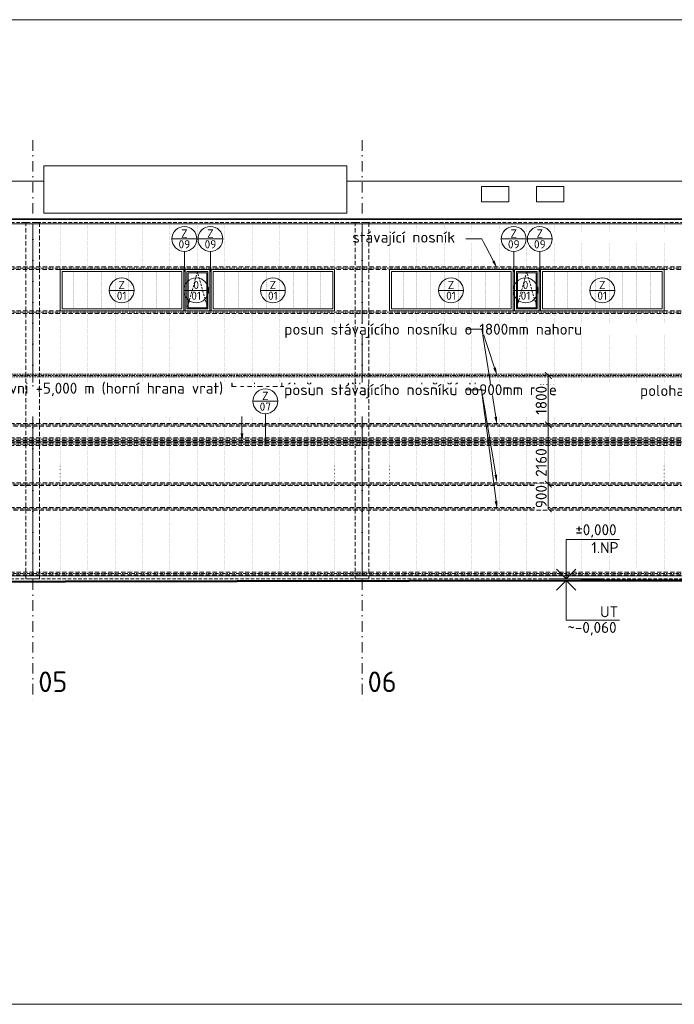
# Model space of a CAD drawing. Header units: millimetres. Extents: x -796345 to 3713765, y -2985421 to 2187451.
# Tile 75 of 256: x 41525 to 65375, y -132575 to -96690. Entities that reach past the tile are written whole.
import ezdxf
from ezdxf import colors
from ezdxf.entities.mleader import LeaderData, LeaderLine
from ezdxf.enums import TextEntityAlignment as Align
from ezdxf.math import Vec2, Vec3

# ---------------------------------------------------------------- set-up
doc = ezdxf.new("R2010")
doc.units = ezdxf.units.MM
doc.header["$PDMODE"] = 1
for name, pattern in [('CARKOVANA', [5, 3, -2]), ('CENTERX2', [101.6, 63.5, -12.7, 12.7, -12.7]), ('DASHDOT', [25.4, 12.7, -6.35, 0, -6.35]), ('DOT', [6.35, 0, -6.35]), ('HIDDEN', [9.525, 6.35, -3.175]), ('ČÁRKOVANÁ', [19.05, 12.7, -6.35])]:
    doc.linetypes.add(name, pattern=pattern)
doc.layers.get('Defpoints').update_dxf_attribs({"color": 8})
for name, color, linetype, lineweight in [('A99_FVE_řez', 6, 'Continuous', 5), ('A99_N_kce-pohl', 1, 'Continuous', 9), ('A99_N_kce-rez-ten', 4, 'Continuous', 9), ('A99_N_koty-200', 5, 'Continuous', 5), ('A99_N_koty-200-vysk', 6, 'Continuous', 9), ('A99_N_osy', 1, 'CENTERX2', 9), ('A99_N_sraf', 252, 'Continuous', 0), ('A99_N_txt-popis-200', 240, 'Continuous', 5), ('A99_N_txt-popis-50', 240, 'Continuous', 9), ('A99_N_znaceni 200', 5, 'Continuous', 5), ('A99_S_kce-rez-sil', 7, 'Continuous', 15), ('A99_S_osy', 1, 'CENTERX2', 5)]:
    doc.layers.add(name, color=color, linetype=linetype, lineweight=lineweight)
doc.styles.add('A99_kota', font='isocpeur.ttf', dxfattribs={"height": 2})
doc.styles.add('A99_popis', font='isocpeur.ttf')
doc.styles.add('ad_popis 100', font='isocpeur.ttf', dxfattribs={"height": 200})
doc.dimstyles.new('A99_kota_200 new', dxfattribs={"dimscale": 200, "dimtxt": 2, "dimasz": 1.2, "dimexe": 0.5, "dimexo": 1.5, "dimgap": 0.3, "dimtad": 1, "dimdec": 0, "dimzin": 3, "dimdsep": 46, "dimtxsty": 'A99_kota', "dimblk": 'ARCHTICK', "dimcen": 2.5, "dimazin": 2, "dimtfac": 0.75, "dimtdec": 0, "dimtmove": 2, "dimatfit": 0, "dimfxl": 4, "dimfxlon": 1, "dimtolj": 1, "dimtzin": 0, "dimlwd": 5, "dimlwe": 5, "dimarcsym": 0})

# ---------------------------------------------------------------- blocks, each defined once
blk = doc.blocks.new('*U38')
at = {"color": 0, "linetype": 'ByBlock', "lineweight": -2}
blk.add_line((-3, 0), (7, 0), dxfattribs=at)
for points in [[(0, 0), (0, 7.2), (0, 7.2), (9.7, 7.2)], [(-1.75, 1.75), (0, 0), (1.75, 1.75)]]:
    blk.add_lwpolyline(points, dxfattribs=at)
at = {"color": 0, "linetype": 'ByBlock', "lineweight": -2, "style": 'A99_kota'}
for tag, p in [('VYSKA', (9.2, 9.95)), ('POPIS', (9.2, 6.7))]:
    blk.add_attdef(tag, text='', height=2, dxfattribs=at).set_placement(p, align=Align.TOP_RIGHT)
blk = doc.blocks.new('*U99')
at = {"color": 0, "linetype": 'ByBlock'}
blk.add_line((-3.02, 0), (3.02, 0), dxfattribs=at)
blk.add_circle((0, 0), 3.02, dxfattribs=at)
at = {"color": 0, "linetype": 'ByBlock', "style": 'A99_popis'}
for tag, p in [('KATEGORIE', (0, 1.31)), ('PRVEK', (0, -1.3))]:
    blk.add_attdef(tag, text='', height=2, dxfattribs=at).set_placement(p, align=Align.MIDDLE_CENTER)
blk = doc.blocks.new('_ArchTick')
at = {"color": 0, "linetype": 'ByBlock', "const_width": 0.15}
blk.add_lwpolyline([(-0.5, -0.5), (0.5, 0.5)], dxfattribs=at)
blk = doc.blocks.new('*D483')
at = {"layer": 'A99_N_koty-200', "color": 0, "lineweight": 5, "transparency": 16777216}
for p, q in [((60785, -109660), (60885, -109660)), ((60785, -109660), (60785, -111460)), ((60785, -111460), (60885, -111460))]:
    blk.add_line(p, q, dxfattribs=at)
at = {"layer": 'Defpoints', "color": 0, "linetype": 'Continuous', "lineweight": 0, "transparency": 16777216}
for p in [(60562, -109660), (60785, -111460), (60785, -111460)]:
    blk.add_point(p, dxfattribs=at)
at = {"layer": 'A99_N_koty-200', "color": 0, "linetype": 'Continuous', "lineweight": 5, "transparency": 16777216, "xscale": 240, "yscale": 240, "zscale": 240}
for p, rotation in [((60785, -109660), 90), ((60785, -111460), 270)]:
    blk.add_blockref('_ArchTick', p, dxfattribs=dict(at, rotation=rotation))
at = {"layer": 'A99_N_koty-200', "color": 0, "linetype": 'Continuous', "transparency": 16777216, "insert": (60525, -110560), "char_height": 400, "attachment_point": 5, "rotation": 90, "style": 'A99_kota', "bg_fill": 3, "box_fill_scale": 1.1, "bg_fill_color": 256, "bg_fill_true_color": 13158600, "bg_fill_transparency": 0}
blk.add_mtext('\\A1;1800', dxfattribs=at)
blk = doc.blocks.new('*D484')
at = {"layer": 'A99_N_koty-200', "color": 0, "lineweight": 5, "transparency": 16777216}
for p, q in [((60785, -113620), (60885, -113620)), ((60785, -113620), (60785, -114520)), ((60785, -114520), (60685, -114520))]:
    blk.add_line(p, q, dxfattribs=at)
at = {"layer": 'A99_N_koty-200', "color": 0, "linetype": 'Continuous', "lineweight": 5, "transparency": 16777216, "xscale": 240, "yscale": 240, "zscale": 240}
for p, rotation in [((60785, -113620), 90), ((60785, -114520), 270)]:
    blk.add_blockref('_ArchTick', p, dxfattribs=dict(at, rotation=rotation))
at = {"layer": 'A99_N_koty-200', "color": 0, "linetype": 'Continuous', "transparency": 16777216, "insert": (60525, -114070), "char_height": 400, "attachment_point": 5, "rotation": 90, "style": 'A99_kota', "bg_fill": 3, "box_fill_scale": 1.1, "bg_fill_color": 256, "bg_fill_true_color": 13158600, "bg_fill_transparency": 0}
blk.add_mtext('\\A1;900', dxfattribs=at)
at = {"layer": 'Defpoints', "color": 0, "linetype": 'Continuous', "lineweight": 0, "transparency": 16777216}
for p in [(60785, -113620), (60785, -114520), (60790, -114520)]:
    blk.add_point(p, dxfattribs=at)
blk = doc.blocks.new('*D485')
at = {"layer": 'A99_N_koty-200', "color": 0, "lineweight": 5, "transparency": 16777216}
for p, q in [((60785, -111460), (60685, -111460)), ((60785, -111460), (60785, -113620)), ((60785, -113620), (60885, -113620))]:
    blk.add_line(p, q, dxfattribs=at)
at = {"layer": 'Defpoints', "color": 0, "linetype": 'Continuous', "lineweight": 0, "transparency": 16777216}
blk.add_point((60785, -111460), dxfattribs=at)
at = {"layer": 'A99_N_koty-200', "color": 0, "linetype": 'Continuous', "lineweight": 5, "transparency": 16777216, "xscale": 240, "yscale": 240, "zscale": 240, "rotation": 90}
blk.add_blockref('_ArchTick', (60785, -111460), dxfattribs=at)
at = {"layer": 'A99_N_koty-200', "color": 0, "linetype": 'Continuous', "transparency": 16777216, "insert": (60525, -112830), "char_height": 400, "attachment_point": 5, "rotation": 90, "style": 'A99_kota', "bg_fill": 3, "box_fill_scale": 1.1, "bg_fill_color": 256, "bg_fill_true_color": 13158600, "bg_fill_transparency": 0}
blk.add_mtext('\\A1;2160', dxfattribs=at)
at = {"layer": 'Defpoints', "color": 0, "linetype": 'Continuous', "lineweight": 0, "transparency": 16777216}
blk.add_point((60785, -113620), dxfattribs=at)
blk.add_point((60785, -113620), dxfattribs=at)
at = {"layer": 'A99_N_koty-200', "color": 0, "linetype": 'Continuous', "lineweight": 5, "transparency": 16777216, "xscale": 240, "yscale": 240, "zscale": 240, "rotation": 270}
blk.add_blockref('_ArchTick', (60785, -113620), dxfattribs=at)

msp = doc.modelspace()

# ---------------------------------------------------------------- linework, layer by layer
at = {"layer": 'A99_FVE_řez', "lineweight": 5, "ltscale": 2}
msp.add_lwpolyline([(42405, -102017.5), (53445, -102017.5), (53445, -103745), (42405, -103745)], close=True, dxfattribs=at)
at = {"layer": 'A99_N_kce-pohl', "color": 1, "lineweight": 9}
for points in [[(29600, -102570), (42405, -102570)], [(53445, -102570), (66410, -102570)], [(138875, -112070), (-650, -112070)], [(138875, -116955), (-650, -116955)]]:
    msp.add_lwpolyline(points, dxfattribs=at)
at = {"layer": 'A99_N_kce-pohl', "color": 1, "linetype": 'Continuous', "lineweight": 5}
for points in [[(58350, -102770), (59350, -102770), (59350, -103325), (58350, -103325)], [(60350, -102770), (61350, -102770), (61350, -103325), (60350, -103325)]]:
    msp.add_lwpolyline(points, close=True, dxfattribs=at)
at = {"layer": 'A99_N_kce-pohl', "color": 1, "linetype": 'Continuous', "lineweight": 9}
msp.add_lwpolyline([(138875, -103945), (-650, -103945)], dxfattribs=at)
at = {"layer": 'A99_N_kce-pohl', "color": 1, "linetype": 'Continuous', "lineweight": 5}
for points in [[(138875, -103970), (-650, -103970)], [(138875, -104135), (-650, -104135)]]:
    msp.add_lwpolyline(points, dxfattribs=at)
at = {"layer": 'A99_N_kce-pohl', "color": 1, "linetype": 'ČÁRKOVANÁ', "lineweight": 0, "ltscale": 10}
msp.add_lwpolyline([(138875, -104085), (-650, -104085)], dxfattribs=at)
at = {"layer": 'A99_N_kce-pohl', "linetype": 'Continuous', "lineweight": 5, "ltscale": 0.5}
for points in [[(43000, -105800), (47500, -105800), (47500, -107300), (43000, -107300)], [(53000, -105800), (48500, -105800), (48500, -107300), (53000, -107300)], [(55000, -105800), (59500, -105800), (59500, -107300), (55000, -107300)], [(65000, -105800), (60500, -105800), (60500, -107300), (65000, -107300)], [(43070, -105870), (47430, -105870), (47430, -107230), (43070, -107230)], [(52930, -105870), (48570, -105870), (48570, -107230), (52930, -107230)], [(55070, -105870), (59430, -105870), (59430, -107230), (55070, -107230)], [(64930, -105870), (60570, -105870), (60570, -107230), (64930, -107230)]]:
    msp.add_lwpolyline(points, close=True, dxfattribs=at)
at = {"layer": 'A99_N_kce-pohl', "color": 1, "linetype": 'Continuous', "lineweight": 5, "ltscale": 0.5}
for points in [[(47500, -105800), (48500, -105800), (48500, -107300), (47500, -107300)], [(47550, -105800), (48450, -105800), (48450, -107300), (47550, -107300)], [(59500, -105800), (60500, -105800), (60500, -107300), (59500, -107300)], [(59550, -105800), (60450, -105800), (60450, -107300), (59550, -107300)], [(47620, -105870), (48380, -105870), (48380, -107230), (47620, -107230)], [(47660, -105910), (48340, -105910), (48340, -107190), (47660, -107190)], [(59620, -105870), (60380, -105870), (60380, -107230), (59620, -107230)], [(59660, -105910), (60340, -105910), (60340, -107190), (59660, -107190)]]:
    msp.add_lwpolyline(points, close=True, dxfattribs=at)
for points in [[(48500, -105800), (48450, -105800), (48450, -107300)], [(60500, -105800), (60450, -105800), (60450, -107300)]]:
    msp.add_lwpolyline(points, dxfattribs=at)
at = {"layer": 'A99_N_kce-pohl', "linetype": 'DOT', "lineweight": 5, "ltscale": 4}
for points in [[(43500, -107220), (43500, -105880)], [(44000, -107220), (44000, -105880)], [(44500, -107220), (44500, -105880)], [(45000, -107220), (45000, -105880)], [(45500, -107220), (45500, -105880)], [(46000, -107220), (46000, -105880)], [(46500, -107220), (46500, -105880)], [(47000, -107220), (47000, -105880)], [(49000, -107220), (49000, -105880)], [(49500, -107220), (49500, -105880)], [(50000, -107220), (50000, -105880)], [(50500, -107220), (50500, -105880)], [(51000, -107220), (51000, -105880)], [(51500, -107220), (51500, -105880)], [(52000, -107220), (52000, -105880)], [(52500, -107220), (52500, -105880)], [(55500, -107220), (55500, -105880)], [(56000, -107220), (56000, -105880)], [(56500, -107220), (56500, -105880)], [(57000, -107220), (57000, -105880)], [(57500, -107220), (57500, -105880)], [(58000, -107220), (58000, -105880)], [(58500, -107220), (58500, -105880)], [(59000, -107220), (59000, -105880)], [(61000, -107220), (61000, -105880)], [(61500, -107220), (61500, -105880)], [(62000, -107220), (62000, -105880)], [(62500, -107220), (62500, -105880)], [(63000, -107220), (63000, -105880)], [(63500, -107220), (63500, -105880)], [(64000, -107220), (64000, -105880)], [(64500, -107220), (64500, -105880)]]:
    msp.add_lwpolyline(points, dxfattribs=at)
at = {"layer": 'A99_N_kce-pohl', "color": 1, "linetype": 'CARKOVANA', "lineweight": 5, "ltscale": 25}
for points in [[(48380, -107230), (48000, -105880), (47620, -107230)], [(60380, -107230), (60000, -105880), (59620, -107230)]]:
    msp.add_lwpolyline(points, dxfattribs=at)
at = {"layer": 'A99_N_kce-pohl', "color": 3, "lineweight": 5, "ltscale": 2}
msp.add_lwpolyline([(30075, -116954.6), (78205, -116954.6)], dxfattribs=at)
at = {"layer": 'A99_N_kce-pohl', "color": 7, "lineweight": 50}
msp.add_lwpolyline([(151570, -117130), (61972.5, -117130), (-632.5, -117254.6), (-15245, -117254.6)], dxfattribs=at)
at = {"layer": 'A99_N_kce-pohl', "color": 7, "linetype": 'HIDDEN', "lineweight": 5, "ltscale": 20}
msp.add_lwpolyline([(138845, -117070), (-632.5, -117070)], dxfattribs=at)
at = {"layer": 'A99_N_kce-rez-ten', "color": 4, "linetype": 'Continuous', "lineweight": 0, "ltscale": 0.5}
msp.add_lwpolyline([(61972.5, -117130), (151570, -117130)], dxfattribs=at)
at = {"layer": 'A99_N_sraf', "lineweight": 5, "ltscale": 2}
for p, q in [((42000, -104135), (42000, -116955)), ((54000, -104135), (54000, -116955))]:
    msp.add_line(p, q, dxfattribs=at)
at = {"layer": 'A99_N_sraf', "linetype": 'DOT', "lineweight": 5, "ltscale": 7}
for p, q in [((43000, -104135), (43000, -116955)), ((44000, -104135), (44000, -105800)), ((45000, -104135), (45000, -105800)), ((46000, -104135), (46000, -105800)), ((47000, -104135), (47000, -105800)), ((48000, -104135), (48000, -105800)), ((49000, -104135), (49000, -105800)), ((50000, -104135), (50000, -105800)), ((51000, -104135), (51000, -105800)), ((52000, -104135), (52000, -105800)), ((53000, -104135), (53000, -116955)), ((55000, -104135), (55000, -116955)), ((56000, -104135), (56000, -105800)), ((57000, -104135), (57000, -105800)), ((58000, -104135), (58000, -105800)), ((59000, -104135), (59000, -105800)), ((60000, -104135), (60000, -105800)), ((61000, -104135), (61000, -105800)), ((62000, -104135), (62000, -105800)), ((63000, -104135), (63000, -105800)), ((64000, -104135), (64000, -105800)), ((65000, -104135), (65000, -116955)), ((44000, -107295), (44000, -116955)), ((45000, -107295), (45000, -116955)), ((46000, -107295), (46000, -116955)), ((47000, -107295), (47000, -116955)), ((48000, -107295), (48000, -116955)), ((49000, -107295), (49000, -116955)), ((50000, -107295), (50000, -116955)), ((51000, -107295), (51000, -116955)), ((52000, -107295), (52000, -116955)), ((56000, -107295), (56000, -116955)), ((57000, -107295), (57000, -116955)), ((58000, -107295), (58000, -116955)), ((59000, -107295), (59000, -116955)), ((60000, -107295), (60000, -116955)), ((61000, -107295), (61000, -116955)), ((62000, -107295), (62000, -116955)), ((63000, -107295), (63000, -116955)), ((64000, -107295), (64000, -116695))]:
    msp.add_line(p, q, dxfattribs=at)
at = {"layer": 'A99_N_znaceni 200'}
for points in [[(47525, -105133), (47525, -105885)], [(48475, -105133), (48475, -105885)]]:
    msp.add_lwpolyline(points, dxfattribs=at)
at = {"layer": 'A99_S_kce-rez-sil', "linetype": 'HIDDEN', "lineweight": 0, "ltscale": 25}
for points in [[(-500, -105700), (138475, -105700), (138475, -105800), (-500, -105800)], [(-500, -107300), (138475, -107300), (138475, -107400), (-500, -107400)], [(-500, -116820), (138475, -116820), (138475, -116920), (-500, -116920)]]:
    msp.add_lwpolyline(points, close=True, dxfattribs=at)
at = {"layer": 'A99_S_kce-rez-sil', "color": 30, "linetype": 'HIDDEN', "lineweight": 0, "ltscale": 25}
msp.add_lwpolyline([(114800, -113670), (-500, -113670), (-500, -113570), (114800, -113570)], dxfattribs=at)
at = {"layer": 'A99_S_kce-rez-sil', "color": 1, "linetype": 'HIDDEN', "lineweight": 0, "ltscale": 25}
msp.add_lwpolyline([(114800, -114570), (-500, -114570), (-500, -114470), (114800, -114470)], dxfattribs=at)
at = {"layer": 'A99_S_osy', "color": 7, "linetype": 'DASHDOT', "lineweight": 5, "ltscale": 10}
for points in [[(-650, -105750), (138875, -105750)], [(-650, -107350), (138875, -107350)], [(-650, -116870), (138875, -116870)]]:
    msp.add_lwpolyline(points, dxfattribs=at)
at = {"layer": 'A99_S_osy', "linetype": 'DASHDOT', "lineweight": 5, "ltscale": 10}
for points in [[(-650, -109660), (114800, -109660)], [(-650, -113620), (114800, -113620)], [(-650, -114520), (114800, -114520)]]:
    msp.add_lwpolyline(points, dxfattribs=at)

# ---------------------------------------------------------------- block references
at = {"layer": 'A99_N_koty-200-vysk', "lineweight": 5}
ref = msp.add_blockref('*U38', (61432.5, -117070), dxfattribs=dict(at, xscale=200, yscale=200, zscale=200))
ref.add_attrib('VYSKA', '±0,000', dxfattribs={"layer": '0', "color": 0, "linetype": 'ByBlock', "lineweight": -2, "height": 400, "style": 'A99_kota'}).set_placement((63272.5, -115080), align=Align.TOP_RIGHT)
ref.add_attrib('POPIS_001', '1.NP', (62352.5, -116130), dxfattribs={"layer": '0', "color": 0, "linetype": 'ByBlock', "lineweight": -2, "height": 400, "style": 'A99_kota'})
ref = msp.add_blockref('*U38', (61432.5, -117130), dxfattribs=dict(at, xscale=-200, yscale=200, zscale=200, rotation=180))
ref.add_attrib('VYSKA', '~-0,060', dxfattribs={"layer": '0', "color": 0, "linetype": 'ByBlock', "lineweight": -2, "height": 400, "style": 'A99_kota'}).set_placement((63272.5, -118640), align=Align.TOP_RIGHT)
ref.add_attrib('POPIS_001', 'UT', (62672.5, -118470), dxfattribs={"layer": '0', "color": 0, "linetype": 'ByBlock', "lineweight": -2, "height": 400, "style": 'A99_kota'})
at = {"layer": 'A99_N_znaceni 200', "xscale": 150, "yscale": 150, "zscale": 150}
for p, values in [((47525, -104680), {'KATEGORIE': 'Z', 'PRVEK': '09'}), ((48475, -104680), {'KATEGORIE': 'Z', 'PRVEK': '09'}), ((47955, -106555), {'KATEGORIE': '0', 'PRVEK': '01'}), ((50750, -106555), {'KATEGORIE': 'Z', 'PRVEK': '01'}), ((59955, -106555), {'KATEGORIE': '0', 'PRVEK': '01'}), ((62750, -106555), {'KATEGORIE': 'Z', 'PRVEK': '01'})]:
    msp.add_blockref('*U99', p, dxfattribs=at).add_auto_attribs(values)
at = {"layer": 'A99_N_znaceni 200'}
ref = msp.add_blockref('*U99', (45240, -106555), dxfattribs=dict(at, xscale=-150, yscale=150, zscale=150))
ref.add_attrib('KATEGORIE', 'Z', dxfattribs={"layer": '0', "color": 0, "linetype": 'ByBlock', "height": 300, "style": 'A99_popis'}).set_placement((45240, -106358.5), align=Align.MIDDLE_CENTER)
ref.add_attrib('PRVEK', '01', dxfattribs={"layer": '0', "color": 0, "linetype": 'ByBlock', "height": 300, "style": 'A99_popis'}).set_placement((45240, -106749.7), align=Align.MIDDLE_CENTER)
ref = msp.add_blockref('*U99', (57240, -106555), dxfattribs=dict(at, xscale=-150, yscale=150, zscale=150))
ref.add_attrib('KATEGORIE', 'Z', dxfattribs={"layer": '0', "color": 0, "linetype": 'ByBlock', "height": 300, "style": 'A99_popis'}).set_placement((57240, -106358.5), align=Align.MIDDLE_CENTER)
ref.add_attrib('PRVEK', '01', dxfattribs={"layer": '0', "color": 0, "linetype": 'ByBlock', "height": 300, "style": 'A99_popis'}).set_placement((57240, -106749.7), align=Align.MIDDLE_CENTER)

# ---------------------------------------------------------------- texts
at = {"layer": 'A99_N_osy', "lineweight": 0, "char_height": 750, "attachment_point": 1, "style": 'ad_popis 100', "bg_fill": 3, "box_fill_scale": 1, "bg_fill_color": 256, "bg_fill_transparency": 0}
for s, insert in [('05', (42202.5, -120445)), ('06', (54202.5, -120445))]:
    msp.add_mtext_dynamic_manual_height_columns(s, width=832.5, gutter_width=1000, heights=[0], dxfattribs=dict(at, insert=insert))

# ---------------------------------------------------------------- leaders
at = {"layer": 'A99_N_txt-popis-200', "lineweight": 9}
ml = msp.add_multileader_mtext('Standard', dxfattribs=at)
ml.set_content('\\A1;{\\C256;poloha a dimenze potrubí budou zaměřeny na stavbě}', color=1, style='A99_popis')
ml.set_leader_properties(color=256, linetype='ByLayer', lineweight=-1)
ml.build(insert=Vec2(0, 0))
ml.multileader.update_dxf_attribs({"dogleg_length": 200, "arrow_head_size": 300, "scale": 200})
ctx = ml.context
ctx.base_point, ctx.scale, ctx.char_height, ctx.arrow_head_size, ctx.landing_gap_size, ctx.plane_origin = Vec3(63125, -110265), 200, 400, 300, 1000, Vec3(65927.5, -120250)
notes = []
notes.append((ctx, [(1, (1, 1, 0), (72445, -110265), (-1, 0), 800, [(0, [(72445, -113200)], 0, [])])]))
ctx.mtext.insert, ctx.mtext.width, ctx.mtext.defined_height, ctx.mtext.flow_direction = Vec3(64125, -110005), 6690, 2071.7, 5
for ctx, leaders in notes:
    for number, flags, end, landing, length, lines in leaders:
        leader = LeaderData()
        leader.index, (leader.has_last_leader_line, leader.has_dogleg_vector, leader.attachment_direction) = number, flags
        leader.last_leader_point, leader.dogleg_vector, leader.dogleg_length = Vec3(end), Vec3(landing), length
        for number, points, colour, breaks in lines:
            line = LeaderLine()
            line.index, line.vertices, line.color, line.breaks = number, Vec3.list(points), colors.encode_raw_color(colour), breaks
            leader.lines.append(line)
        ctx.leaders.append(leader)

# ---------------------------------------------------------------- next in the draw order: leaders
at = {"layer": 'A99_N_txt-popis-50', "lineweight": 9}
ml = msp.add_multileader_mtext('Standard', dxfattribs=at)
ml.set_content('\\A1;{\\C256;vertikalní panely budou v úrovni +5,000 m (horní hrana vrat) horizontálně rozděleny na dvě části. }', color=1, style='A99_popis')
ml.set_leader_properties(color=256, linetype='ByLayer', lineweight=-1)
ml.build(insert=Vec2(0, 0))
ml.multileader.update_dxf_attribs({"dogleg_length": 1, "arrow_head_size": 300, "scale": 200})
ctx = ml.context
ctx.base_point, ctx.scale, ctx.char_height, ctx.arrow_head_size, ctx.landing_gap_size, ctx.plane_origin = Vec3(33475, -110180), 200, 400, 300, 250, Vec3(46055, -121306)
notes = []
notes.append((ctx, [(1, (1, 1, 0), (49620, -110180), (-1, 0), 585, [(0, [(49625, -112070)], 0, [])])]))
ctx.mtext.insert, ctx.mtext.width, ctx.mtext.defined_height, ctx.mtext.flow_direction = Vec3(33725, -109920), 15110, 1766.7, 5
ctx.mtext.has_bg_fill, ctx.mtext.bg_color, ctx.mtext.bg_scale_factor, ctx.mtext.bg_transparency, ctx.mtext.use_window_bg_color = 1, -1073741824, 1, 0, 1
for ctx, leaders in notes:
    for number, flags, end, landing, length, lines in leaders:
        leader = LeaderData()
        leader.index, (leader.has_last_leader_line, leader.has_dogleg_vector, leader.attachment_direction) = number, flags
        leader.last_leader_point, leader.dogleg_vector, leader.dogleg_length = Vec3(end), Vec3(landing), length
        for number, points, colour, breaks in lines:
            line = LeaderLine()
            line.index, line.vertices, line.color, line.breaks = number, Vec3.list(points), colors.encode_raw_color(colour), breaks
            leader.lines.append(line)
        ctx.leaders.append(leader)

# ---------------------------------------------------------------- next in the draw order: linework, layer by layer
at = {"layer": 'A99_N_osy', "linetype": 'DASHDOT', "lineweight": 9, "ltscale": 30}
for points in [[(42000, -101085), (42000, -121550)], [(54000, -101085), (54000, -121550)]]:
    msp.add_lwpolyline(points, dxfattribs=at)
at = {"layer": 'A99_S_kce-rez-sil', "color": 1, "linetype": 'HIDDEN', "lineweight": 5, "ltscale": 10}
msp.add_lwpolyline([(114800, -109710), (-500, -109710), (-500, -109610), (114800, -109610)], dxfattribs=at)
at = {"layer": 'A99_S_kce-rez-sil', "color": 30, "linetype": 'HIDDEN', "lineweight": 0, "ltscale": 25}
msp.add_lwpolyline([(114800, -111510), (-500, -111510), (-500, -111410), (114800, -111410)], dxfattribs=at)
at = {"layer": 'A99_S_kce-rez-sil', "color": 1, "linetype": 'HIDDEN', "lineweight": 0, "ltscale": 25}
for points in [[(-500, -111930), (138475, -111930), (138475, -112030), (-500, -112030)], [(-500, -112110), (138475, -112110), (138475, -112210), (-500, -112210)]]:
    msp.add_lwpolyline(points, close=True, dxfattribs=at)
at = {"layer": 'A99_S_osy', "linetype": 'DASHDOT', "lineweight": 5, "ltscale": 10}
for points in [[(-650, -111460), (114800, -111460)], [(-650, -111980), (138875, -111980)], [(-650, -112160), (138875, -112160)]]:
    msp.add_lwpolyline(points, dxfattribs=at)

# ---------------------------------------------------------------- next in the draw order: leaders
at = {"layer": 'A99_N_txt-popis-200', "lineweight": 9}
ml = msp.add_multileader_mtext('Standard', dxfattribs=at)
ml.set_content('\\A1;{\\C256;dilatace}', color=1, style='A99_popis')
ml.set_leader_properties(color=256, linetype='ByLayer', lineweight=-1)
ml.build(insert=Vec2(0, 0))
ml.multileader.update_dxf_attribs({"dogleg_length": 200, "arrow_head_size": 300, "scale": 200})
ctx = ml.context
ctx.base_point, ctx.scale, ctx.char_height, ctx.arrow_head_size, ctx.landing_gap_size, ctx.plane_origin = Vec3(73005, -110920), 200, 400, 300, 1000, Vec3(71087.5, -120100)
ctx.text_align_type = 2
notes = []
notes.append((ctx, [(1, (1, 1, 0), (77605, -110920), (-1, 0), 800, [(0, [(78280, -110915)], 0, [])])]))
ctx.mtext.insert, ctx.mtext.width, ctx.mtext.alignment, ctx.mtext.flow_direction = Vec3(75805, -110720), 2135, 3, 5
for ctx, leaders in notes:
    for number, flags, end, landing, length, lines in leaders:
        leader = LeaderData()
        leader.index, (leader.has_last_leader_line, leader.has_dogleg_vector, leader.attachment_direction) = number, flags
        leader.last_leader_point, leader.dogleg_vector, leader.dogleg_length = Vec3(end), Vec3(landing), length
        for number, points, colour, breaks in lines:
            line = LeaderLine()
            line.index, line.vertices, line.color, line.breaks = number, Vec3.list(points), colors.encode_raw_color(colour), breaks
            leader.lines.append(line)
        ctx.leaders.append(leader)

# ---------------------------------------------------------------- next in the draw order: leaders
at = {"layer": 'A99_N_txt-popis-50', "lineweight": 9}
ml = msp.add_multileader_mtext('Standard', dxfattribs=at)
ml.set_content('\\A1;{\\C256;2x nový nosník\\P100x250x6 }', color=1, style='A99_popis')
ml.set_leader_properties(color=256, linetype='ByLayer', lineweight=-1)
ml.build(insert=Vec2(0, 0))
ml.multileader.update_dxf_attribs({"dogleg_length": 1, "arrow_head_size": 300, "scale": 200})
ctx = ml.context
ctx.base_point, ctx.scale, ctx.char_height, ctx.arrow_head_size, ctx.landing_gap_size, ctx.plane_origin = Vec3(127780, -110277.7), 200, 400, 300, 250, Vec3(119062.5, -113831)
ctx.text_align_type = 2
notes = []
notes.append((ctx, [(1, (1, 1, 0), (127195, -110277.7), (1, 0), 585, [(0, [(127195, -111930)], 0, [])])]))
ctx.mtext.insert, ctx.mtext.width, ctx.mtext.defined_height, ctx.mtext.alignment, ctx.mtext.flow_direction = Vec3(131710, -110077.7), 4027.5, 906.7, 3, 5
ctx.mtext.has_bg_fill, ctx.mtext.bg_color, ctx.mtext.bg_scale_factor, ctx.mtext.bg_transparency, ctx.mtext.use_window_bg_color = 1, -1073741824, 1, 0, 1
for ctx, leaders in notes:
    for number, flags, end, landing, length, lines in leaders:
        leader = LeaderData()
        leader.index, (leader.has_last_leader_line, leader.has_dogleg_vector, leader.attachment_direction) = number, flags
        leader.last_leader_point, leader.dogleg_vector, leader.dogleg_length = Vec3(end), Vec3(landing), length
        for number, points, colour, breaks in lines:
            line = LeaderLine()
            line.index, line.vertices, line.color, line.breaks = number, Vec3.list(points), colors.encode_raw_color(colour), breaks
            leader.lines.append(line)
        ctx.leaders.append(leader)

# ---------------------------------------------------------------- next in the draw order: leaders
ml = msp.add_multileader_mtext('Standard', dxfattribs=at)
ml.set_content('\\A1;{\\C256;2x nový nosník\\P100x250x6 }', color=1, style='A99_popis')
ml.set_leader_properties(color=256, linetype='ByLayer', lineweight=-1)
ml.build(insert=Vec2(0, 0))
ml.multileader.update_dxf_attribs({"dogleg_length": 1, "arrow_head_size": 300, "scale": 200})
ctx = ml.context
ctx.base_point, ctx.scale, ctx.char_height, ctx.arrow_head_size, ctx.landing_gap_size, ctx.plane_origin = Vec3(127780, -110277.7), 200, 400, 300, 250, Vec3(119062.5, -113831)
ctx.text_align_type = 2
notes = []
notes.append((ctx, [(1, (1, 1, 0), (127195, -110277.7), (1, 0), 585, [(0, [(126592.5, -112160)], 0, [])])]))
ctx.mtext.insert, ctx.mtext.width, ctx.mtext.defined_height, ctx.mtext.alignment, ctx.mtext.flow_direction = Vec3(131710, -110077.7), 4027.5, 906.7, 3, 5
ctx.mtext.has_bg_fill, ctx.mtext.bg_color, ctx.mtext.bg_scale_factor, ctx.mtext.bg_transparency, ctx.mtext.use_window_bg_color = 1, -1073741824, 1, 0, 1
for ctx, leaders in notes:
    for number, flags, end, landing, length, lines in leaders:
        leader = LeaderData()
        leader.index, (leader.has_last_leader_line, leader.has_dogleg_vector, leader.attachment_direction) = number, flags
        leader.last_leader_point, leader.dogleg_vector, leader.dogleg_length = Vec3(end), Vec3(landing), length
        for number, points, colour, breaks in lines:
            line = LeaderLine()
            line.index, line.vertices, line.color, line.breaks = number, Vec3.list(points), colors.encode_raw_color(colour), breaks
            leader.lines.append(line)
        ctx.leaders.append(leader)

# ---------------------------------------------------------------- next in the draw order: linework, layer by layer
at = {"layer": 'A99_N_kce-rez-ten', "color": 3, "linetype": 'Continuous', "lineweight": 0, "ltscale": 0.5}
msp.add_lwpolyline([(-19352.5, -96690), (154127.5, -96690), (154127.5, -132575), (-19352.5, -132575)], close=True, dxfattribs=at)
at = {"layer": 'A99_N_znaceni 200'}
msp.add_lwpolyline([(50475, -111050.1), (50475, -112160)], dxfattribs=at)
at = {"layer": 'A99_S_kce-rez-sil', "linetype": 'HIDDEN', "lineweight": 0, "ltscale": 25}
msp.add_lwpolyline([(41750, -104085), (42250, -104085), (42250, -117070), (41750, -117070)], close=True, dxfattribs=at)

# ---------------------------------------------------------------- next in the draw order: block references
at = {"layer": 'A99_N_znaceni 200'}
ref = msp.add_blockref('*U99', (50475, -110597.1), dxfattribs=dict(at, xscale=-150, yscale=150, zscale=150))
ref.add_attrib('KATEGORIE', 'Z', dxfattribs={"layer": '0', "color": 0, "linetype": 'ByBlock', "height": 300, "style": 'A99_popis'}).set_placement((50475, -110400.6), align=Align.MIDDLE_CENTER)
ref.add_attrib('PRVEK', '07', dxfattribs={"layer": '0', "color": 0, "linetype": 'ByBlock', "height": 300, "style": 'A99_popis'}).set_placement((50475, -110791.8), align=Align.MIDDLE_CENTER)

# ---------------------------------------------------------------- next in the draw order: leaders
at = {"layer": 'A99_N_txt-popis-50', "lineweight": 9}
ml = msp.add_multileader_mtext('Standard', dxfattribs=at)
ml.set_content('\\A1;{\\C256;stávající nosník }', color=1, style='A99_popis')
ml.set_leader_properties(color=256, linetype='ByLayer', lineweight=-1)
ml.build(insert=Vec2(0, 0))
ml.multileader.update_dxf_attribs({"dogleg_length": 1, "arrow_head_size": 300, "scale": 200})
ctx = ml.context
ctx.base_point, ctx.scale, ctx.char_height, ctx.arrow_head_size, ctx.landing_gap_size, ctx.plane_origin = Vec3(53395, -104675), 200, 400, 300, 250, Vec3(66495, -107671)
notes = []
notes.append((ctx, [(1, (1, 1, 0), (58360, -104675), (-1, 0), 585, [(0, [(58922.5, -105755)], 0, [])])]))
ctx.mtext.insert, ctx.mtext.width, ctx.mtext.defined_height, ctx.mtext.flow_direction = Vec3(53645, -104415), 4052.5, 2.65, 5
ctx.mtext.has_bg_fill, ctx.mtext.bg_color, ctx.mtext.bg_scale_factor, ctx.mtext.bg_transparency, ctx.mtext.use_window_bg_color = 1, -1073741824, 1, 0, 1
ml = msp.add_multileader_mtext('Standard', dxfattribs=at)
ml.set_content('\\A1;{\\C256;posun stávajícího nosníku o 1800mm nahoru}', color=1, style='A99_popis')
ml.set_leader_properties(color=256, linetype='ByLayer', lineweight=-1)
ml.build(insert=Vec2(0, 0))
ml.multileader.update_dxf_attribs({"dogleg_length": 1, "arrow_head_size": 300, "scale": 200})
ctx = ml.context
ctx.base_point, ctx.scale, ctx.char_height, ctx.arrow_head_size, ctx.landing_gap_size, ctx.plane_origin = Vec3(50915, -107970.2), 200, 400, 300, 250, Vec3(66495, -111523.5)
notes.append((ctx, [(1, (1, 1, 0), (58360, -107970.2), (-1, 0), 585, [(0, [(58922.5, -109665)], 0, [])])]))
ctx.mtext.insert, ctx.mtext.width, ctx.mtext.flow_direction = Vec3(51165, -107770), 6421.707, 5
ctx.mtext.has_bg_fill, ctx.mtext.bg_color, ctx.mtext.bg_scale_factor, ctx.mtext.bg_transparency, ctx.mtext.use_window_bg_color = 1, -1073741824, 1, 0, 1
for ctx, leaders in notes:
    for number, flags, end, landing, length, lines in leaders:
        leader = LeaderData()
        leader.index, (leader.has_last_leader_line, leader.has_dogleg_vector, leader.attachment_direction) = number, flags
        leader.last_leader_point, leader.dogleg_vector, leader.dogleg_length = Vec3(end), Vec3(landing), length
        for number, points, colour, breaks in lines:
            line = LeaderLine()
            line.index, line.vertices, line.color, line.breaks = number, Vec3.list(points), colors.encode_raw_color(colour), breaks
            leader.lines.append(line)
        ctx.leaders.append(leader)

# ---------------------------------------------------------------- next in the draw order: linework, layer by layer
at = {"layer": 'A99_N_znaceni 200'}
for points in [[(59525, -105133), (59525, -105885)], [(60475, -105133), (60475, -105885)]]:
    msp.add_lwpolyline(points, dxfattribs=at)

# ---------------------------------------------------------------- next in the draw order: block references
at = {"layer": 'A99_N_znaceni 200', "xscale": 150, "yscale": 150, "zscale": 150}
for p in [(59525, -104680), (60475, -104680)]:
    msp.add_blockref('*U99', p, dxfattribs=at).add_auto_attribs({'KATEGORIE': 'Z', 'PRVEK': '09'})

# ---------------------------------------------------------------- next in the draw order: leaders
at = {"layer": 'A99_N_txt-popis-50', "lineweight": 9}
ml = msp.add_multileader_mtext('Standard', dxfattribs=at)
ml.set_content('\\A1;{\\C256;posun stávajícího nosníku o 1800mm nahoru}', color=1, style='A99_popis')
ml.set_leader_properties(color=256, linetype='ByLayer', lineweight=-1)
ml.build(insert=Vec2(0, 0))
ml.multileader.update_dxf_attribs({"dogleg_length": 1, "arrow_head_size": 300, "scale": 200})
ctx = ml.context
ctx.base_point, ctx.scale, ctx.char_height, ctx.arrow_head_size, ctx.landing_gap_size, ctx.plane_origin = Vec3(50915, -107970.2), 200, 400, 300, 250, Vec3(66495, -111978.5)
notes = []
notes.append((ctx, [(1, (1, 1, 0), (58360, -107970.2), (-1, 0), 585, [(0, [(58917.5, -111460)], 0, [])])]))
ctx.mtext.insert, ctx.mtext.width, ctx.mtext.flow_direction = Vec3(51165, -107770), 6421.707, 5
ctx.mtext.has_bg_fill, ctx.mtext.bg_color, ctx.mtext.bg_scale_factor, ctx.mtext.bg_transparency, ctx.mtext.use_window_bg_color = 1, -1073741824, 1, 0, 1
for ctx, leaders in notes:
    for number, flags, end, landing, length, lines in leaders:
        leader = LeaderData()
        leader.index, (leader.has_last_leader_line, leader.has_dogleg_vector, leader.attachment_direction) = number, flags
        leader.last_leader_point, leader.dogleg_vector, leader.dogleg_length = Vec3(end), Vec3(landing), length
        for number, points, colour, breaks in lines:
            line = LeaderLine()
            line.index, line.vertices, line.color, line.breaks = number, Vec3.list(points), colors.encode_raw_color(colour), breaks
            leader.lines.append(line)
        ctx.leaders.append(leader)

# ---------------------------------------------------------------- next in the draw order: leaders
ml = msp.add_multileader_mtext('Standard', dxfattribs=at)
ml.set_content('\\A1;{\\C256;posun stávajícího nosníku  o 900mm níže }', color=1, style='A99_popis')
ml.set_leader_properties(color=256, linetype='ByLayer', lineweight=-1)
ml.build(insert=Vec2(0, 0))
ml.multileader.update_dxf_attribs({"dogleg_length": 1, "arrow_head_size": 300, "scale": 200})
ctx = ml.context
ctx.base_point, ctx.scale, ctx.char_height, ctx.arrow_head_size, ctx.landing_gap_size, ctx.plane_origin = Vec3(50910, -110175.2), 200, 400, 300, 250, Vec3(66495, -114596)
notes = []
notes.append((ctx, [(1, (1, 1, 0), (58355, -110175.2), (-1, 0), 585, [(0, [(58917.5, -113570)], 0, [])])]))
ctx.mtext.insert, ctx.mtext.width, ctx.mtext.defined_height, ctx.mtext.flow_direction = Vec3(51160, -109975), 6421.707, 2014.5, 5
ctx.mtext.has_bg_fill, ctx.mtext.bg_color, ctx.mtext.bg_scale_factor, ctx.mtext.bg_transparency, ctx.mtext.use_window_bg_color = 1, -1073741824, 1, 0, 1
for ctx, leaders in notes:
    for number, flags, end, landing, length, lines in leaders:
        leader = LeaderData()
        leader.index, (leader.has_last_leader_line, leader.has_dogleg_vector, leader.attachment_direction) = number, flags
        leader.last_leader_point, leader.dogleg_vector, leader.dogleg_length = Vec3(end), Vec3(landing), length
        for number, points, colour, breaks in lines:
            line = LeaderLine()
            line.index, line.vertices, line.color, line.breaks = number, Vec3.list(points), colors.encode_raw_color(colour), breaks
            leader.lines.append(line)
        ctx.leaders.append(leader)

# ---------------------------------------------------------------- next in the draw order: leaders
ml = msp.add_multileader_mtext('Standard', dxfattribs=at)
ml.set_content('\\A1;{\\C256;posun stávajícího nosníku o 900mm níže }', color=1, style='A99_popis')
ml.set_leader_properties(color=256, linetype='ByLayer', lineweight=-1)
ml.build(insert=Vec2(0, 0))
ml.multileader.update_dxf_attribs({"dogleg_length": 1, "arrow_head_size": 300, "scale": 200})
ctx = ml.context
ctx.base_point, ctx.scale, ctx.char_height, ctx.arrow_head_size, ctx.landing_gap_size, ctx.plane_origin = Vec3(50910, -110175.2), 200, 400, 300, 250, Vec3(66495, -115051)
notes = []
notes.append((ctx, [(1, (1, 1, 0), (58355, -110175.2), (-1, 0), 585, [(0, [(58917.5, -114532.5)], 0, [])])]))
ctx.mtext.insert, ctx.mtext.width, ctx.mtext.defined_height, ctx.mtext.flow_direction = Vec3(51160, -109975), 6421.707, 2014.5, 5
ctx.mtext.has_bg_fill, ctx.mtext.bg_color, ctx.mtext.bg_scale_factor, ctx.mtext.bg_transparency, ctx.mtext.use_window_bg_color = 1, -1073741824, 1, 0, 1
for ctx, leaders in notes:
    for number, flags, end, landing, length, lines in leaders:
        leader = LeaderData()
        leader.index, (leader.has_last_leader_line, leader.has_dogleg_vector, leader.attachment_direction) = number, flags
        leader.last_leader_point, leader.dogleg_vector, leader.dogleg_length = Vec3(end), Vec3(landing), length
        for number, points, colour, breaks in lines:
            line = LeaderLine()
            line.index, line.vertices, line.color, line.breaks = number, Vec3.list(points), colors.encode_raw_color(colour), breaks
            leader.lines.append(line)
        ctx.leaders.append(leader)

# ---------------------------------------------------------------- next in the draw order: linework, layer by layer
at = {"layer": 'A99_S_kce-rez-sil', "linetype": 'HIDDEN', "lineweight": 0, "ltscale": 25}
msp.add_lwpolyline([(53750, -104085), (54250, -104085), (54250, -117070), (53750, -117070)], close=True, dxfattribs=at)

# ---------------------------------------------------------------- next in the draw order: dimensions: what is measured, and where the dimension line sits
at = {"layer": 'A99_N_koty-200', "linetype": 'Continuous'}
for base, p1, p2, picture, middle in [((60785, -111460), (60562.2, -109660), (60785, -111460), '*D483', (60525, -110560)), ((60785, -114520), (60785, -113620), (60790, -114520), '*D484', (60525, -114070))]:
    dim = msp.add_linear_dim(base=base, p1=p1, p2=p2, angle=90, dimstyle='A99_kota_200 new', override={"dimscale": 0, "dimtix": 1, "dimtofl": 1, "dimtmove": 2, "dimatfit": 0, "dimfxl": 15, "dimtfill": 1}, dxfattribs=at)
    dim.commit()
    dim.dimension.update_dxf_attribs({"geometry": picture, "text_midpoint": middle})

# ---------------------------------------------------------------- next in the draw order: dimensions: what is measured, and where the dimension line sits
dim = msp.add_linear_dim(base=(60785, -113620), p1=(60785, -111460), p2=(60785, -113620), angle=90, dimstyle='A99_kota_200 new', override={"dimscale": 0, "dimtix": 1, "dimtofl": 1, "dimtmove": 2, "dimatfit": 0, "dimfxl": 15, "dimtfill": 1}, dxfattribs=at)
dim.commit()
dim.dimension.update_dxf_attribs({"geometry": '*D485', "text_midpoint": (60525, -112830), "dimtype": 128})

doc.saveas('drawing.dxf')
